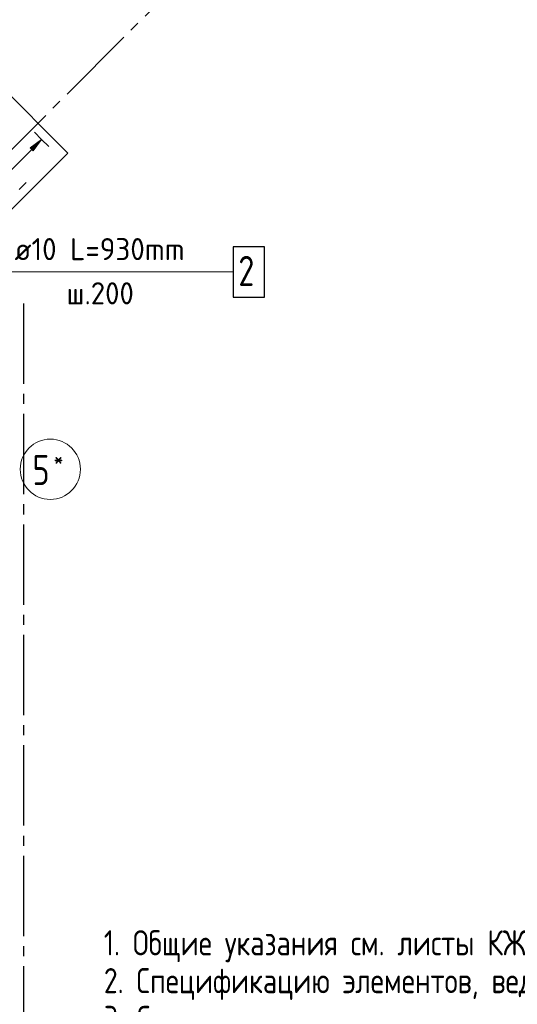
# Model space of a CAD drawing. Header units: millimetres. Extents: x 0 to 40165, y 0 to 42000.
# Tile 6 of 13: x 18861 to 23821, y 8729 to 18535. Entities that reach past the tile are written whole.
import ezdxf

# ---------------------------------------------------------------- set-up
doc = ezdxf.new("R2010")
doc.units = ezdxf.units.MM
doc.linetypes.add('______5', pattern=[1100, 800, -100, 100, -100])
for name, color, linetype, lineweight in [('ЖБ Перекрытие верхний уровень', 7, 'Continuous', 35), ('Обрамление проемов стержнями', 7, 'Continuous', 25), ('Оси', 40, '______5', 18), ('Позиционная метка номер позиции', 7, 'Continuous', 13)]:
    doc.layers.add(name, color=color, linetype=linetype, lineweight=lineweight)
doc.layers.add('Обрамление П-обр. равн.', color=7, linetype='Continuous', lineweight=25, true_color=0x5f1e0f)
doc.styles.add('ISOCPEUR', font='txt')

msp = doc.modelspace()

# ---------------------------------------------------------------- hatches: boundary and pattern name
at = {"layer": 'Обрамление П-обр. равн.', "linetype": 'Continuous', "lineweight": 13, "transparency": 33554687}
msp.add_hatch(color=7, dxfattribs=at).paths.add_polyline_path([(18995, 17229.8), (19079.9, 17343), (18966.8, 17258.1)])

# ---------------------------------------------------------------- linework, layer by layer
at = {"layer": 'ЖБ Перекрытие верхний уровень', "color": 7, "linetype": 'Continuous', "lineweight": 25, "transparency": 33554687}
for p, q in [((19340.2, 17207.2), (13846, 22701.5)), ((18208.8, 16075.9), (19340.2, 17207.2))]:
    msp.add_line(p, q, dxfattribs=at)
at = {"layer": 'Обрамление П-обр. равн.', "color": 251, "linetype": 'Continuous', "lineweight": 13, "true_color": 0x494949, "transparency": 33554687}
for p, q in [((19079.9, 17343), (19009.2, 17413.7)), ((19079.9, 17343), (18966.8, 17258.1)), ((18995, 17229.8), (19079.9, 17343)), ((19079.9, 17343), (19150.6, 17272.2)), ((19079.9, 17343), (19079.9, 17343)), ((18535.4, 16798.5), (18980.9, 17244)), ((18966.8, 17258.1), (18995, 17229.8)), ((18855.8, 16843.1), (18926.5, 16913.8))]:
    msp.add_line(p, q, dxfattribs=at)
at = {"layer": 'Обрамление П-обр. равн.', "color": 7, "linetype": 'Continuous', "lineweight": 25, "transparency": 33554687}
msp.add_lwpolyline([(20989.9, 15772.9), (21299.9, 15772.9), (21299.9, 16272.9), (20989.9, 16272.9), (20989.9, 15772.9)], dxfattribs=at)
at = {"layer": 'Оси', "color": 8, "linetype": '______5', "lineweight": -3, "transparency": 33554687}
for p, q in [((11554.9, 10016), (22298.7, 20759.8)), ((18900.5, 15708.6), (18900.5, 7060))]:
    msp.add_line(p, q, dxfattribs=at)
at = {"layer": 'Оси', "color": 7, "linetype": 'Continuous', "lineweight": 13, "transparency": 33554687}
msp.add_circle((19166.2, 14057.9), 300, dxfattribs=at)
at = {"layer": 'Позиционная метка номер позиции', "color": 7, "linetype": 'Continuous', "lineweight": 13, "transparency": 33554687}
msp.add_lwpolyline([(18489.9, 16752.9), (18489.9, 16022.9), (20989.9, 16022.9)], dxfattribs=at)

# ---------------------------------------------------------------- texts
at = {"layer": 'Обрамление П-обр. равн.', "color": 7, "linetype": 'Continuous', "lineweight": 13, "transparency": 33554687, "attachment_point": 7, "style": 'ISOCPEUR'}
for s, insert, char_height, width in [('\\W0.96;ø10 L=930mm ', (18809.9, 16140.3), 220, 1996.291), ('\\W0.78;2', (21039.9, 15882.9), 300, 326.407), ('\\W0.95;ш.200 ', (19326.9, 15700.3), 220, 962.122)]:
    msp.add_mtext(s, dxfattribs=dict(at, insert=insert, char_height=char_height, width=width))
at = {"layer": 'Обрамление проемов стержнями', "color": 7, "linetype": 'Continuous', "lineweight": 13, "transparency": 33554687, "insert": (19700.1, 9466.6), "char_height": 250, "width": 20566.875, "attachment_point": 1, "line_spacing_factor": 0.903614}
msp.add_mtext('\\A1;{\\fGOST 2.304-81|i0|b0;\\H250.000000;\\W1.000000;\\C7;1. Общие указания см. листы КЖ6.2-1. Ведомость расхода стали см. лист КЖ6.2-49.}\\P{\\fGOST 2.304-81|i0|b0;\\H250.000000;\\W1.000000;\\C7;2. Спецификацию элементов, ведомость деталей см. листы КЖ6.2-49.}\\P{\\fGOST 2.304-81|i0|b0;\\H250.000000;\\W1.000000;\\C7;3. Сечения по плите перекрытия см. лист КЖ6.2-55. Детали плана см. лист КЖ6.2-55.}\\P{\\fGOST 2.304-81|i0|b0;\\H250.000000;\\W1.000000;\\C7;4. В местах попадания отверстий в зону дополнительного армирования, стержни арматуры раздвинуть либо отогнцть по месту.}\\P', dxfattribs=at)
at = {"layer": 'Оси', "color": 7, "linetype": 'Continuous', "lineweight": 25, "transparency": 33554687, "attachment_point": 7, "style": 'ISOCPEUR'}
for s, insert, char_height, width in [('\\W0.80;*', (19198.7, 14075.4), 180, 215.909), ('\\W0.78;5', (18988.7, 13900.4), 300, 326.407)]:
    msp.add_mtext(s, dxfattribs=dict(at, insert=insert, char_height=char_height, width=width))

doc.saveas('drawing.dxf')
